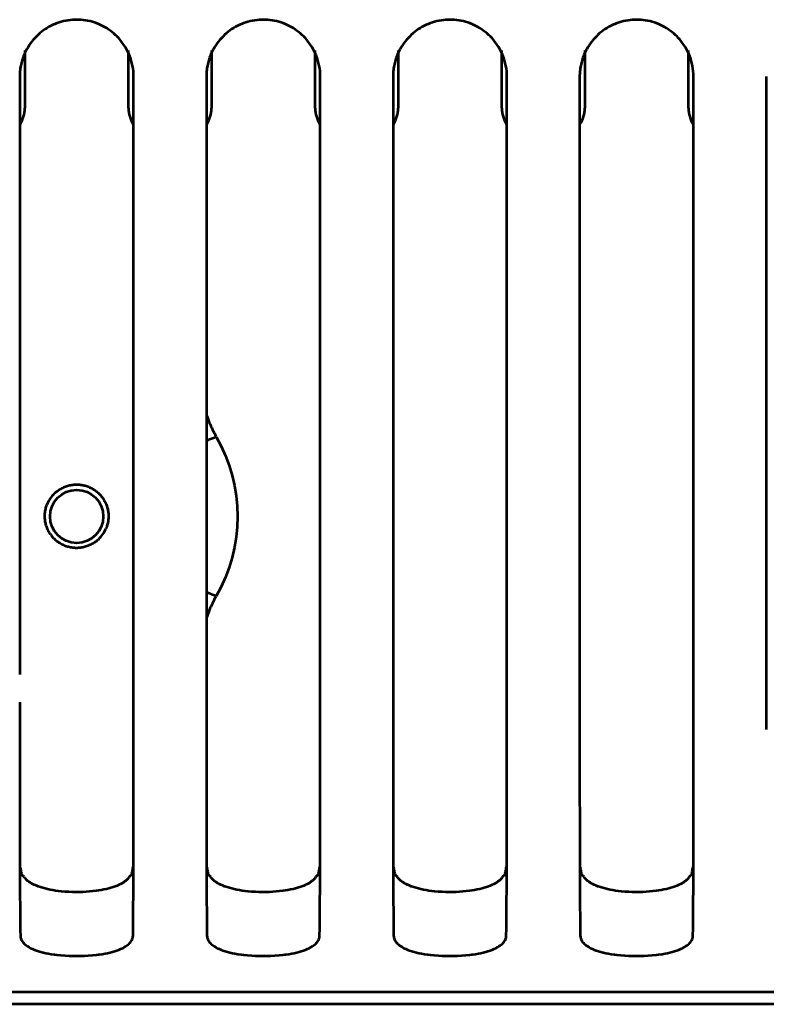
# Model space of a CAD drawing. Header units: millimetres. Extents: x 0 to 820, y 0 to 1200.
# Tile 32 of 81: x 183 to 213, y 657 to 698. Entities that reach past the tile are written whole.
import ezdxf

# ---------------------------------------------------------------- set-up
doc = ezdxf.new("R2010")
doc.units = ezdxf.units.MM
doc.header["$MEASUREMENT"] = 0
doc.layers.add('Layer 1', color=7, linetype='Continuous', lineweight=0)

# ---------------------------------------------------------------- blocks, each defined once
blk = doc.blocks.new('Block_3')
at = {"layer": 'Layer 1', "color": 18, "lineweight": 53, "true_color": 0x010101}
for p, q in [((182.64, 695.192), (182.64, 670.513)), ((187.34, 668.255), (187.34, 695.192)), ((190.34, 695.192), (190.34, 670.513)), ((195.04, 668.255), (195.04, 695.192)), ((198.04, 695.192), (198.04, 670.513)), ((202.74, 668.255), (202.74, 695.192)), ((205.74, 695.192), (205.74, 670.513)), ((210.44, 668.255), (210.44, 695.192)), ((213.44, 695.192), (213.44, 670.513)), ((190.34, 670.513), (190.34, 669.378)), ((198.04, 670.513), (198.04, 669.378)), ((205.74, 670.513), (205.74, 669.378)), ((213.44, 670.513), (213.44, 669.378)), ((182.64, 669.378), (182.64, 668.255)), ((190.34, 669.378), (190.34, 668.255)), ((198.04, 669.378), (198.04, 668.255)), ((205.74, 669.378), (205.74, 668.255)), ((213.44, 669.378), (213.44, 668.255)), ((182.646, 662.246), (182.646, 662.201)), ((182.646, 662.232), (182.646, 662.189)), ((187.258, 662.304), (187.248, 662.247)), ((187.333, 662.201), (187.333, 662.246)), ((187.333, 662.189), (187.333, 662.232)), ((190.346, 662.246), (190.346, 662.201)), ((190.346, 662.232), (190.346, 662.189)), ((194.958, 662.304), (194.948, 662.247)), ((195.033, 662.201), (195.033, 662.246)), ((195.033, 662.189), (195.033, 662.232)), ((198.046, 662.246), (198.046, 662.201)), ((198.046, 662.232), (198.046, 662.189)), ((202.658, 662.304), (202.648, 662.247)), ((202.733, 662.201), (202.733, 662.246)), ((202.733, 662.189), (202.733, 662.232)), ((205.746, 662.246), (205.746, 662.201)), ((205.746, 662.232), (205.746, 662.189)), ((210.358, 662.304), (210.348, 662.247)), ((210.433, 662.201), (210.433, 662.246)), ((210.433, 662.189), (210.433, 662.232)), ((70.99, 657.424), (276.739, 657.424))]:
    blk.add_line(p, q, dxfattribs=at)
for points in [[(187.167, 696.076), (187.131, 696.159), (187.092, 696.241), (187.049, 696.322), (187.003, 696.402), (186.953, 696.481), (186.9, 696.558), (186.844, 696.633), (186.786, 696.704), (186.724, 696.775), (186.659, 696.843), (186.592, 696.909), (186.523, 696.971), (186.452, 697.031), (186.379, 697.087), (186.305, 697.139), (186.228, 697.189), (186.149, 697.236), (186.068, 697.28), (185.985, 697.32), (185.9, 697.358), (185.814, 697.392), (185.726, 697.423), (185.637, 697.451), (185.636, 697.451), (185.546, 697.475), (185.455, 697.495), (185.363, 697.512), (185.272, 697.525), (185.179, 697.534), (185.087, 697.54), (184.995, 697.542), (184.904, 697.54), (184.812, 697.535), (184.72, 697.526), (184.627, 697.514), (184.536, 697.497), (184.444, 697.477), (184.354, 697.454), (184.354, 697.454), (184.264, 697.427), (184.176, 697.396), (184.089, 697.362), (184.004, 697.325), (183.921, 697.285), (183.84, 697.242), (183.761, 697.195), (183.684, 697.146), (183.609, 697.093), (183.536, 697.038), (183.465, 696.979), (183.395, 696.917), (183.328, 696.852), (183.263, 696.784), (183.2, 696.713), (183.143, 696.642), (183.086, 696.568), (183.033, 696.491), (182.982, 696.412), (182.935, 696.332), (182.892, 696.251), (182.852, 696.169), (182.817, 696.086)], [(194.867, 696.076), (194.831, 696.159), (194.792, 696.241), (194.749, 696.322), (194.703, 696.402), (194.653, 696.481), (194.6, 696.558), (194.544, 696.633), (194.486, 696.704), (194.424, 696.775), (194.359, 696.843), (194.292, 696.909), (194.223, 696.971), (194.152, 697.031), (194.079, 697.087), (194.005, 697.139), (193.928, 697.189), (193.849, 697.236), (193.768, 697.28), (193.685, 697.32), (193.6, 697.358), (193.514, 697.392), (193.426, 697.423), (193.337, 697.451), (193.336, 697.451), (193.246, 697.475), (193.155, 697.495), (193.063, 697.512), (192.971, 697.525), (192.879, 697.534), (192.787, 697.54), (192.695, 697.542), (192.604, 697.54), (192.512, 697.535), (192.42, 697.526), (192.327, 697.514), (192.236, 697.497), (192.144, 697.477), (192.054, 697.454), (192.054, 697.454), (191.964, 697.427), (191.876, 697.396), (191.789, 697.362), (191.704, 697.325), (191.621, 697.285), (191.54, 697.242), (191.461, 697.195), (191.384, 697.146), (191.309, 697.093), (191.236, 697.038), (191.165, 696.979), (191.095, 696.917), (191.028, 696.852), (190.963, 696.784), (190.9, 696.713), (190.843, 696.642), (190.786, 696.568), (190.733, 696.491), (190.682, 696.412), (190.635, 696.332), (190.592, 696.251), (190.552, 696.169), (190.517, 696.086)], [(202.567, 696.076), (202.532, 696.159), (202.492, 696.241), (202.449, 696.322), (202.403, 696.402), (202.353, 696.481), (202.3, 696.558), (202.244, 696.633), (202.186, 696.704), (202.124, 696.775), (202.06, 696.843), (201.992, 696.909), (201.923, 696.971), (201.852, 697.031), (201.779, 697.087), (201.705, 697.139), (201.628, 697.189), (201.549, 697.236), (201.468, 697.28), (201.385, 697.32), (201.3, 697.358), (201.214, 697.392), (201.126, 697.423), (201.037, 697.451), (201.036, 697.451), (200.946, 697.475), (200.855, 697.495), (200.763, 697.512), (200.671, 697.525), (200.579, 697.534), (200.487, 697.54), (200.395, 697.542), (200.304, 697.54), (200.212, 697.535), (200.12, 697.526), (200.027, 697.514), (199.936, 697.497), (199.844, 697.477), (199.754, 697.454), (199.754, 697.454), (199.664, 697.427), (199.576, 697.396), (199.49, 697.362), (199.404, 697.325), (199.321, 697.285), (199.24, 697.242), (199.161, 697.195), (199.084, 697.146), (199.009, 697.093), (198.936, 697.038), (198.865, 696.979), (198.795, 696.917), (198.728, 696.852), (198.663, 696.784), (198.601, 696.713), (198.543, 696.642), (198.486, 696.568), (198.433, 696.491), (198.382, 696.412), (198.335, 696.332), (198.292, 696.251), (198.252, 696.169), (198.216, 696.086)], [(210.267, 696.076), (210.231, 696.159), (210.192, 696.241), (210.149, 696.322), (210.103, 696.402), (210.053, 696.481), (210, 696.558), (209.944, 696.633), (209.886, 696.704), (209.824, 696.775), (209.759, 696.843), (209.692, 696.909), (209.623, 696.971), (209.552, 697.031), (209.479, 697.087), (209.405, 697.139), (209.328, 697.189), (209.249, 697.236), (209.168, 697.28), (209.085, 697.32), (209, 697.358), (208.914, 697.392), (208.826, 697.423), (208.737, 697.451), (208.736, 697.451), (208.646, 697.475), (208.555, 697.495), (208.463, 697.512), (208.372, 697.525), (208.28, 697.534), (208.187, 697.54), (208.095, 697.542), (208.004, 697.54), (207.912, 697.535), (207.82, 697.526), (207.727, 697.514), (207.636, 697.497), (207.544, 697.477), (207.454, 697.454), (207.454, 697.454), (207.364, 697.427), (207.276, 697.396), (207.189, 697.362), (207.104, 697.325), (207.022, 697.285), (206.94, 697.242), (206.861, 697.195), (206.784, 697.146), (206.709, 697.093), (206.636, 697.038), (206.565, 696.979), (206.495, 696.917), (206.428, 696.852), (206.363, 696.784), (206.301, 696.713), (206.243, 696.642), (206.186, 696.568), (206.133, 696.491), (206.082, 696.412), (206.036, 696.332), (205.992, 696.251), (205.952, 696.169), (205.917, 696.086)], [(182.816, 696.086), (182.796, 696.034), (182.776, 695.98), (182.757, 695.926), (182.74, 695.871), (182.724, 695.816), (182.71, 695.759), (182.696, 695.703), (182.685, 695.648), (182.674, 695.591), (182.665, 695.534), (182.657, 695.477), (182.651, 695.419), (182.646, 695.362), (182.643, 695.305), (182.64, 695.248), (182.64, 695.192)], [(190.517, 696.086), (190.496, 696.034), (190.476, 695.98), (190.457, 695.926), (190.44, 695.871), (190.424, 695.816), (190.41, 695.759), (190.396, 695.703), (190.385, 695.648), (190.374, 695.591), (190.365, 695.534), (190.357, 695.477), (190.351, 695.419), (190.346, 695.362), (190.343, 695.305), (190.34, 695.248), (190.34, 695.192)], [(198.216, 696.086), (198.196, 696.034), (198.176, 695.98), (198.158, 695.926), (198.14, 695.871), (198.124, 695.816), (198.11, 695.759), (198.096, 695.703), (198.085, 695.648), (198.074, 695.591), (198.065, 695.534), (198.057, 695.477), (198.051, 695.419), (198.046, 695.362), (198.043, 695.305), (198.04, 695.248), (198.04, 695.192)], [(205.916, 696.086), (205.896, 696.034), (205.876, 695.98), (205.858, 695.926), (205.84, 695.871), (205.824, 695.816), (205.81, 695.759), (205.796, 695.703), (205.785, 695.648), (205.774, 695.591), (205.765, 695.534), (205.757, 695.477), (205.751, 695.419), (205.746, 695.362), (205.743, 695.305), (205.74, 695.248), (205.74, 695.192)], [(184.068, 677.984), (184.097, 678.012), (184.128, 678.039), (184.16, 678.065), (184.193, 678.091), (184.227, 678.116), (184.263, 678.14), (184.3, 678.163), (184.338, 678.185), (184.376, 678.206), (184.416, 678.226), (184.457, 678.244), (184.489, 678.258), (184.53, 678.275), (184.572, 678.29), (184.614, 678.303), (184.657, 678.316), (184.699, 678.327), (184.742, 678.336), (184.784, 678.344), (184.826, 678.35), (184.868, 678.355), (184.909, 678.359), (184.949, 678.361), (184.99, 678.361)], [(184.99, 678.362), (185.032, 678.361), (185.074, 678.359), (185.117, 678.355), (185.16, 678.35), (185.203, 678.344), (185.245, 678.336), (185.253, 678.335), (185.295, 678.325), (185.337, 678.315), (185.379, 678.302), (185.42, 678.289), (185.46, 678.274), (185.499, 678.259)], [(185.499, 678.259), (185.538, 678.242), (185.576, 678.223), (185.614, 678.204), (185.651, 678.183), (185.688, 678.16), (185.725, 678.136), (185.758, 678.113), (185.793, 678.087), (185.826, 678.06), (185.859, 678.033), (185.89, 678.004), (185.921, 677.974)], [(185.921, 677.974), (185.949, 677.945), (185.976, 677.915), (186.002, 677.883), (186.028, 677.85), (186.053, 677.816), (186.077, 677.781), (186.1, 677.744), (186.123, 677.706), (186.144, 677.668), (186.164, 677.628), (186.183, 677.588), (186.2, 677.547), (186.202, 677.543), (186.218, 677.501), (186.233, 677.459), (186.246, 677.417), (186.258, 677.375), (186.269, 677.332), (186.278, 677.29), (186.286, 677.248), (186.292, 677.206), (186.297, 677.164), (186.3, 677.123), (186.302, 677.082), (186.303, 677.042)], [(183.677, 677.042), (183.677, 677.084), (183.679, 677.127), (183.682, 677.169), (183.687, 677.212), (183.693, 677.255), (183.701, 677.298), (183.703, 677.307), (183.712, 677.349), (183.722, 677.391), (183.734, 677.433), (183.747, 677.473), (183.762, 677.513), (183.777, 677.553)], [(183.908, 676.306), (183.885, 676.34), (183.863, 676.376), (183.842, 676.412), (183.822, 676.45), (183.804, 676.489), (183.786, 676.528), (183.769, 676.569), (183.754, 676.61), (183.74, 676.651), (183.737, 676.662), (183.724, 676.704), (183.713, 676.747), (183.704, 676.789), (183.696, 676.832), (183.689, 676.875), (183.684, 676.917), (183.68, 676.959), (183.678, 677.001), (183.677, 677.042)], [(186.302, 677.042), (186.301, 677), (186.299, 676.957), (186.295, 676.915), (186.29, 676.872), (186.284, 676.829), (186.276, 676.787), (186.274, 676.78), (186.264, 676.737), (186.253, 676.695), (186.241, 676.654), (186.228, 676.613), (186.213, 676.573), (186.197, 676.534)], [(184.492, 675.835), (184.453, 675.852), (184.414, 675.87), (184.376, 675.889), (184.339, 675.91), (184.302, 675.932), (184.265, 675.955), (184.237, 675.975), (184.201, 676), (184.167, 676.027), (184.134, 676.054), (184.102, 676.083), (184.072, 676.111)], [(184.99, 675.737), (184.947, 675.738), (184.905, 675.74), (184.862, 675.744), (184.82, 675.749), (184.777, 675.755), (184.734, 675.763), (184.696, 675.771), (184.654, 675.781), (184.613, 675.793), (184.572, 675.806), (184.531, 675.82), (184.492, 675.835)], [(185.902, 676.106), (185.873, 676.079), (185.842, 676.052), (185.81, 676.026), (185.776, 676), (185.741, 675.976), (185.706, 675.952), (185.669, 675.929), (185.631, 675.908), (185.592, 675.887), (185.552, 675.867), (185.511, 675.849), (185.491, 675.84), (185.449, 675.824), (185.407, 675.809), (185.365, 675.795), (185.323, 675.783), (185.28, 675.772), (185.238, 675.763), (185.196, 675.755), (185.154, 675.749), (185.112, 675.744), (185.071, 675.74), (185.03, 675.738), (184.99, 675.737)], [(182.64, 668.255), (182.64, 667.894), (182.64, 667.404), (182.64, 666.915), (182.64, 666.786), (182.64, 666.297), (182.64, 665.807), (182.64, 665.317), (182.641, 664.827), (182.641, 664.338), (182.642, 663.848), (182.643, 663.358)], [(187.336, 663.358), (187.337, 663.483), (187.337, 663.973), (187.338, 664.462), (187.338, 664.827), (187.339, 665.317), (187.339, 665.807), (187.339, 666.297), (187.339, 666.786), (187.339, 667.276), (187.339, 667.765), (187.339, 668.255)], [(190.34, 668.255), (190.34, 667.894), (190.34, 667.404), (190.34, 666.915), (190.34, 666.786), (190.34, 666.297), (190.34, 665.807), (190.34, 665.317), (190.341, 664.827), (190.341, 664.338), (190.342, 663.848), (190.343, 663.358)], [(195.036, 663.358), (195.037, 663.483), (195.037, 663.973), (195.038, 664.462), (195.038, 664.827), (195.039, 665.317), (195.039, 665.807), (195.039, 666.297), (195.039, 666.786), (195.039, 667.276), (195.039, 667.765), (195.039, 668.255)], [(198.04, 668.255), (198.04, 667.894), (198.04, 667.404), (198.04, 666.915), (198.04, 666.786), (198.04, 666.297), (198.04, 665.807), (198.04, 665.317), (198.041, 664.827), (198.041, 664.338), (198.042, 663.848), (198.043, 663.358)], [(202.736, 663.358), (202.737, 663.483), (202.737, 663.973), (202.738, 664.462), (202.738, 664.827), (202.739, 665.317), (202.739, 665.807), (202.739, 666.297), (202.739, 666.786), (202.739, 667.276), (202.739, 667.765), (202.739, 668.255)], [(205.74, 668.255), (205.74, 667.894), (205.74, 667.404), (205.74, 666.915), (205.74, 666.786), (205.74, 666.297), (205.74, 665.807), (205.74, 665.317), (205.741, 664.827), (205.741, 664.338), (205.742, 663.848), (205.743, 663.358)], [(210.436, 663.358), (210.437, 663.483), (210.437, 663.973), (210.438, 664.462), (210.438, 664.827), (210.439, 665.317), (210.439, 665.807), (210.439, 666.297), (210.439, 666.786), (210.439, 667.276), (210.439, 667.765), (210.439, 668.255)], [(182.643, 663.358), (182.643, 663.292), (182.643, 663.18), (182.644, 663.067), (182.644, 663.02), (182.644, 662.908), (182.644, 662.795), (182.645, 662.683), (182.645, 662.57), (182.645, 662.457), (182.646, 662.345), (182.646, 662.232)], [(187.333, 662.232), (187.333, 662.279), (187.334, 662.391), (187.334, 662.504), (187.334, 662.57), (187.334, 662.683), (187.335, 662.795), (187.335, 662.908), (187.335, 663.021), (187.336, 663.133), (187.336, 663.246), (187.336, 663.358)], [(190.343, 663.358), (190.343, 663.292), (190.343, 663.18), (190.344, 663.067), (190.344, 663.02), (190.344, 662.908), (190.344, 662.795), (190.345, 662.683), (190.345, 662.57), (190.345, 662.457), (190.346, 662.345), (190.346, 662.232)], [(195.033, 662.232), (195.033, 662.279), (195.034, 662.391), (195.034, 662.504), (195.034, 662.57), (195.034, 662.683), (195.035, 662.795), (195.035, 662.908), (195.035, 663.021), (195.036, 663.133), (195.036, 663.246), (195.036, 663.358)], [(198.043, 663.358), (198.043, 663.292), (198.043, 663.18), (198.044, 663.067), (198.044, 663.02), (198.044, 662.908), (198.044, 662.795), (198.045, 662.683), (198.045, 662.57), (198.045, 662.457), (198.046, 662.345), (198.046, 662.232)], [(202.733, 662.232), (202.733, 662.279), (202.734, 662.391), (202.734, 662.504), (202.734, 662.57), (202.734, 662.683), (202.735, 662.795), (202.735, 662.908), (202.735, 663.021), (202.736, 663.133), (202.736, 663.246), (202.736, 663.358)], [(205.743, 663.358), (205.743, 663.292), (205.743, 663.18), (205.744, 663.067), (205.744, 663.02), (205.744, 662.908), (205.744, 662.795), (205.745, 662.683), (205.745, 662.57), (205.745, 662.457), (205.746, 662.345), (205.746, 662.232)], [(210.433, 662.232), (210.433, 662.279), (210.434, 662.391), (210.434, 662.504), (210.434, 662.57), (210.434, 662.683), (210.435, 662.795), (210.435, 662.908), (210.435, 663.021), (210.436, 663.133), (210.436, 663.246), (210.436, 663.358)], [(182.731, 662.246), (182.726, 662.275), (182.721, 662.304), (182.716, 662.333), (182.711, 662.362), (182.706, 662.39), (182.701, 662.419), (182.696, 662.448), (182.691, 662.477), (182.686, 662.506), (182.68, 662.534)], [(187.309, 662.592), (187.304, 662.563), (187.299, 662.534), (187.294, 662.506), (187.288, 662.477), (187.283, 662.448), (187.278, 662.419), (187.273, 662.391), (187.268, 662.362), (187.263, 662.333), (187.258, 662.304)], [(190.431, 662.246), (190.426, 662.275), (190.421, 662.304), (190.416, 662.333), (190.411, 662.362), (190.406, 662.39), (190.401, 662.419), (190.396, 662.448), (190.391, 662.477), (190.386, 662.506), (190.38, 662.534)], [(195.009, 662.592), (195.004, 662.563), (194.999, 662.534), (194.994, 662.506), (194.988, 662.477), (194.983, 662.448), (194.978, 662.419), (194.973, 662.391), (194.968, 662.362), (194.963, 662.333), (194.958, 662.304)], [(198.131, 662.246), (198.126, 662.275), (198.121, 662.304), (198.116, 662.333), (198.111, 662.362), (198.106, 662.39), (198.101, 662.419), (198.096, 662.448), (198.091, 662.477), (198.086, 662.506), (198.08, 662.534)], [(202.709, 662.592), (202.704, 662.563), (202.699, 662.534), (202.694, 662.506), (202.688, 662.477), (202.683, 662.448), (202.678, 662.419), (202.673, 662.391), (202.668, 662.362), (202.663, 662.333), (202.658, 662.304)], [(205.831, 662.246), (205.826, 662.275), (205.821, 662.304), (205.816, 662.333), (205.811, 662.362), (205.806, 662.39), (205.801, 662.419), (205.796, 662.448), (205.791, 662.477), (205.786, 662.506), (205.78, 662.534)], [(210.409, 662.592), (210.404, 662.563), (210.399, 662.534), (210.394, 662.506), (210.388, 662.477), (210.383, 662.448), (210.378, 662.419), (210.373, 662.391), (210.368, 662.362), (210.363, 662.333), (210.358, 662.304)], [(182.646, 662.189), (182.646, 662.166), (182.646, 662.144), (182.647, 662.121), (182.647, 662.099), (182.647, 662.076), (182.647, 662.054), (182.647, 662.031), (182.647, 662.009), (182.647, 661.986), (182.647, 661.964)], [(182.647, 661.964), (182.648, 661.787), (182.649, 661.564), (182.65, 661.341), (182.651, 661.294), (182.652, 661.071), (182.654, 660.847), (182.655, 660.624), (182.658, 660.401), (182.66, 660.178), (182.662, 659.954), (182.666, 659.731)], [(182.798, 662.202), (182.795, 662.203), (182.787, 662.206), (182.78, 662.209), (182.772, 662.212), (182.765, 662.216), (182.758, 662.219), (182.75, 662.224), (182.747, 662.226), (182.741, 662.231), (182.736, 662.236), (182.733, 662.241), (182.732, 662.246)], [(186.802, 661.871), (186.73, 661.835), (186.654, 661.801), (186.575, 661.769), (186.493, 661.74), (186.406, 661.711), (186.314, 661.685), (186.218, 661.661), (186.115, 661.639), (186.006, 661.618), (185.889, 661.599), (185.799, 661.587), (185.662, 661.57), (185.525, 661.557), (185.385, 661.547), (185.244, 661.54), (185.101, 661.535), (184.957, 661.535), (184.811, 661.537), (184.664, 661.543), (184.516, 661.552), (184.516, 661.552), (184.499, 661.553), (184.364, 661.564), (184.238, 661.578), (184.12, 661.594), (184.007, 661.612), (183.898, 661.632), (183.793, 661.655), (183.691, 661.68), (183.591, 661.709), (183.494, 661.739), (183.399, 661.773), (183.395, 661.774), (183.314, 661.806), (183.242, 661.836), (183.178, 661.867), (183.12, 661.898), (183.067, 661.929), (183.02, 661.96), (182.977, 661.993), (182.938, 662.025), (182.903, 662.059), (182.872, 662.093), (182.844, 662.128), (182.82, 662.164), (182.798, 662.202)], [(187.033, 662.022), (187.011, 662.004), (186.99, 661.987), (186.968, 661.971), (186.945, 661.955), (186.922, 661.94), (186.898, 661.925), (186.875, 661.91), (186.851, 661.897), (186.827, 661.883), (186.802, 661.871)], [(187.181, 662.202), (187.17, 662.181), (187.157, 662.162), (187.144, 662.142), (187.13, 662.124), (187.115, 662.105), (187.1, 662.088), (187.084, 662.07), (187.067, 662.053), (187.05, 662.037), (187.033, 662.022)], [(187.2, 662.209), (187.199, 662.208), (187.197, 662.208), (187.195, 662.207), (187.193, 662.206), (187.191, 662.206), (187.191, 662.205), (187.189, 662.205), (187.187, 662.204), (187.185, 662.203), (187.183, 662.202), (187.181, 662.202)], [(187.248, 662.246), (187.246, 662.242), (187.243, 662.237), (187.239, 662.232), (187.234, 662.228), (187.233, 662.227), (187.228, 662.223), (187.222, 662.22), (187.217, 662.217), (187.211, 662.214), (187.206, 662.212), (187.2, 662.209)], [(187.314, 659.731), (187.314, 659.776), (187.317, 659.999), (187.32, 660.222), (187.322, 660.401), (187.323, 660.624), (187.326, 660.848), (187.327, 661.071), (187.328, 661.294), (187.33, 661.517), (187.331, 661.74), (187.332, 661.964)], [(187.332, 661.964), (187.332, 661.986), (187.332, 662.009), (187.332, 662.031), (187.332, 662.054), (187.332, 662.076), (187.333, 662.099), (187.333, 662.122), (187.333, 662.144), (187.333, 662.166), (187.333, 662.189)], [(190.346, 662.189), (190.346, 662.166), (190.346, 662.144), (190.347, 662.121), (190.347, 662.099), (190.347, 662.076), (190.347, 662.054), (190.347, 662.031), (190.347, 662.009), (190.347, 661.986), (190.347, 661.964)], [(190.347, 661.964), (190.348, 661.787), (190.349, 661.564), (190.35, 661.341), (190.351, 661.294), (190.352, 661.071), (190.354, 660.847), (190.355, 660.624), (190.358, 660.401), (190.36, 660.178), (190.362, 659.954), (190.366, 659.731)], [(190.498, 662.202), (190.495, 662.203), (190.487, 662.206), (190.479, 662.209), (190.472, 662.212), (190.465, 662.216), (190.458, 662.219), (190.45, 662.224), (190.447, 662.226), (190.441, 662.231), (190.436, 662.236), (190.433, 662.241), (190.432, 662.246)], [(194.502, 661.871), (194.43, 661.835), (194.355, 661.801), (194.276, 661.769), (194.193, 661.74), (194.106, 661.711), (194.014, 661.685), (193.918, 661.661), (193.815, 661.639), (193.706, 661.618), (193.589, 661.599), (193.499, 661.587), (193.363, 661.57), (193.225, 661.557), (193.085, 661.547), (192.944, 661.54), (192.801, 661.535), (192.657, 661.535), (192.511, 661.537), (192.364, 661.543), (192.216, 661.552), (192.216, 661.552), (192.199, 661.553), (192.064, 661.564), (191.938, 661.578), (191.82, 661.594), (191.707, 661.612), (191.598, 661.632), (191.493, 661.655), (191.391, 661.68), (191.291, 661.709), (191.194, 661.739), (191.099, 661.773), (191.095, 661.774), (191.014, 661.806), (190.942, 661.836), (190.878, 661.867), (190.82, 661.898), (190.767, 661.929), (190.72, 661.96), (190.677, 661.993), (190.638, 662.025), (190.603, 662.059), (190.572, 662.093), (190.545, 662.128), (190.52, 662.164), (190.498, 662.202)], [(194.733, 662.022), (194.711, 662.004), (194.69, 661.987), (194.668, 661.971), (194.645, 661.955), (194.622, 661.94), (194.599, 661.925), (194.575, 661.91), (194.551, 661.897), (194.527, 661.883), (194.502, 661.871)], [(194.881, 662.202), (194.87, 662.181), (194.857, 662.162), (194.844, 662.142), (194.83, 662.124), (194.815, 662.105), (194.8, 662.088), (194.784, 662.07), (194.767, 662.053), (194.75, 662.037), (194.732, 662.022)], [(194.9, 662.209), (194.899, 662.208), (194.897, 662.208), (194.895, 662.207), (194.893, 662.206), (194.891, 662.206), (194.891, 662.205), (194.889, 662.205), (194.887, 662.204), (194.885, 662.203), (194.883, 662.202), (194.881, 662.202)], [(194.948, 662.246), (194.946, 662.242), (194.943, 662.237), (194.939, 662.232), (194.934, 662.228), (194.933, 662.227), (194.928, 662.223), (194.922, 662.22), (194.917, 662.217), (194.911, 662.214), (194.906, 662.212), (194.9, 662.209)], [(195.014, 659.731), (195.014, 659.776), (195.017, 659.999), (195.02, 660.222), (195.022, 660.401), (195.024, 660.624), (195.026, 660.848), (195.027, 661.071), (195.028, 661.294), (195.03, 661.517), (195.031, 661.74), (195.032, 661.964)], [(195.032, 661.964), (195.032, 661.986), (195.032, 662.009), (195.032, 662.031), (195.032, 662.054), (195.032, 662.076), (195.033, 662.099), (195.033, 662.122), (195.033, 662.144), (195.033, 662.166), (195.033, 662.189)], [(198.046, 662.189), (198.046, 662.166), (198.046, 662.144), (198.047, 662.121), (198.047, 662.099), (198.047, 662.076), (198.047, 662.054), (198.047, 662.031), (198.047, 662.009), (198.047, 661.986), (198.047, 661.964)], [(198.047, 661.964), (198.048, 661.787), (198.049, 661.564), (198.05, 661.341), (198.051, 661.294), (198.052, 661.071), (198.054, 660.847), (198.055, 660.624), (198.058, 660.401), (198.06, 660.178), (198.062, 659.954), (198.066, 659.731)], [(198.198, 662.202), (198.195, 662.203), (198.187, 662.206), (198.18, 662.209), (198.172, 662.212), (198.165, 662.216), (198.158, 662.219), (198.15, 662.224), (198.147, 662.226), (198.141, 662.231), (198.136, 662.236), (198.133, 662.241), (198.132, 662.246)], [(202.202, 661.871), (202.13, 661.835), (202.054, 661.801), (201.975, 661.769), (201.893, 661.74), (201.806, 661.711), (201.714, 661.685), (201.618, 661.661), (201.515, 661.639), (201.406, 661.618), (201.289, 661.599), (201.199, 661.587), (201.062, 661.57), (200.925, 661.557), (200.785, 661.547), (200.644, 661.54), (200.501, 661.535), (200.357, 661.535), (200.211, 661.537), (200.064, 661.543), (199.916, 661.552), (199.916, 661.552), (199.899, 661.553), (199.764, 661.564), (199.638, 661.578), (199.52, 661.594), (199.407, 661.612), (199.298, 661.632), (199.193, 661.655), (199.091, 661.68), (198.991, 661.709), (198.894, 661.739), (198.799, 661.773), (198.795, 661.774), (198.714, 661.806), (198.642, 661.836), (198.578, 661.867), (198.52, 661.898), (198.467, 661.929), (198.42, 661.96), (198.377, 661.993), (198.338, 662.025), (198.303, 662.059), (198.272, 662.093), (198.244, 662.128), (198.22, 662.164), (198.198, 662.202)], [(202.433, 662.022), (202.411, 662.004), (202.39, 661.987), (202.368, 661.971), (202.345, 661.955), (202.322, 661.94), (202.299, 661.925), (202.275, 661.91), (202.251, 661.897), (202.227, 661.883), (202.202, 661.871)], [(202.581, 662.202), (202.57, 662.181), (202.557, 662.162), (202.544, 662.142), (202.53, 662.124), (202.515, 662.105), (202.5, 662.088), (202.484, 662.07), (202.467, 662.053), (202.45, 662.037), (202.432, 662.022)], [(202.6, 662.209), (202.599, 662.208), (202.597, 662.208), (202.595, 662.207), (202.593, 662.206), (202.591, 662.206), (202.591, 662.205), (202.589, 662.205), (202.587, 662.204), (202.585, 662.203), (202.583, 662.202), (202.581, 662.202)], [(202.648, 662.246), (202.646, 662.242), (202.643, 662.237), (202.639, 662.232), (202.634, 662.228), (202.633, 662.227), (202.628, 662.223), (202.622, 662.22), (202.617, 662.217), (202.611, 662.214), (202.606, 662.212), (202.6, 662.209)], [(202.714, 659.731), (202.714, 659.776), (202.717, 659.999), (202.72, 660.222), (202.721, 660.401), (202.724, 660.624), (202.725, 660.848), (202.727, 661.071), (202.728, 661.294), (202.73, 661.517), (202.731, 661.74), (202.732, 661.964)], [(202.732, 661.964), (202.732, 661.986), (202.732, 662.009), (202.732, 662.031), (202.732, 662.054), (202.732, 662.076), (202.733, 662.099), (202.733, 662.122), (202.733, 662.144), (202.733, 662.166), (202.733, 662.189)], [(205.746, 662.189), (205.746, 662.166), (205.746, 662.144), (205.747, 662.121), (205.747, 662.099), (205.747, 662.076), (205.747, 662.054), (205.747, 662.031), (205.747, 662.009), (205.747, 661.986), (205.747, 661.964)], [(205.747, 661.964), (205.748, 661.787), (205.749, 661.564), (205.751, 661.341), (205.751, 661.294), (205.752, 661.071), (205.754, 660.847), (205.755, 660.624), (205.758, 660.401), (205.76, 660.178), (205.763, 659.954), (205.766, 659.731)], [(205.898, 662.202), (205.895, 662.203), (205.887, 662.206), (205.88, 662.209), (205.872, 662.212), (205.865, 662.216), (205.857, 662.219), (205.85, 662.224), (205.847, 662.226), (205.841, 662.231), (205.836, 662.236), (205.833, 662.241), (205.832, 662.246)], [(209.902, 661.871), (209.83, 661.835), (209.755, 661.801), (209.675, 661.769), (209.593, 661.74), (209.506, 661.711), (209.414, 661.685), (209.318, 661.661), (209.215, 661.639), (209.106, 661.618), (208.989, 661.599), (208.899, 661.587), (208.762, 661.57), (208.625, 661.557), (208.485, 661.547), (208.344, 661.54), (208.201, 661.535), (208.057, 661.535), (207.911, 661.537), (207.764, 661.543), (207.616, 661.552), (207.616, 661.552), (207.599, 661.553), (207.464, 661.564), (207.338, 661.578), (207.22, 661.594), (207.107, 661.612), (206.998, 661.632), (206.893, 661.655), (206.791, 661.68), (206.691, 661.709), (206.594, 661.739), (206.499, 661.773), (206.495, 661.774), (206.414, 661.806), (206.342, 661.836), (206.278, 661.867), (206.22, 661.898), (206.167, 661.929), (206.12, 661.96), (206.077, 661.993), (206.038, 662.025), (206.003, 662.059), (205.972, 662.093), (205.944, 662.128), (205.92, 662.164), (205.898, 662.202)], [(210.133, 662.022), (210.111, 662.004), (210.09, 661.987), (210.068, 661.971), (210.045, 661.955), (210.022, 661.94), (209.999, 661.925), (209.975, 661.91), (209.951, 661.897), (209.927, 661.883), (209.902, 661.871)], [(210.281, 662.202), (210.27, 662.181), (210.257, 662.162), (210.244, 662.142), (210.23, 662.124), (210.215, 662.105), (210.2, 662.088), (210.184, 662.07), (210.167, 662.053), (210.15, 662.037), (210.133, 662.022)], [(210.3, 662.209), (210.299, 662.208), (210.297, 662.208), (210.295, 662.207), (210.293, 662.206), (210.291, 662.206), (210.291, 662.205), (210.289, 662.205), (210.287, 662.204), (210.285, 662.203), (210.283, 662.202), (210.281, 662.202)], [(210.348, 662.246), (210.346, 662.242), (210.343, 662.237), (210.339, 662.232), (210.334, 662.228), (210.333, 662.227), (210.328, 662.223), (210.322, 662.22), (210.317, 662.217), (210.311, 662.214), (210.306, 662.212), (210.3, 662.209)], [(210.414, 659.731), (210.414, 659.776), (210.417, 659.999), (210.42, 660.222), (210.421, 660.401), (210.424, 660.624), (210.425, 660.848), (210.427, 661.071), (210.428, 661.294), (210.43, 661.517), (210.431, 661.74), (210.432, 661.964)], [(210.432, 661.964), (210.432, 661.986), (210.432, 662.009), (210.432, 662.031), (210.432, 662.054), (210.432, 662.076), (210.433, 662.099), (210.433, 662.122), (210.433, 662.144), (210.433, 662.166), (210.433, 662.189)], [(182.666, 659.731), (182.668, 659.693), (182.674, 659.657), (182.684, 659.62), (182.697, 659.584), (182.715, 659.549), (182.736, 659.513), (182.762, 659.478), (182.792, 659.443), (182.828, 659.407), (182.868, 659.372), (182.914, 659.336), (182.967, 659.301), (183.026, 659.265), (183.092, 659.23), (183.164, 659.195), (183.244, 659.161), (183.326, 659.129), (183.421, 659.096), (183.517, 659.067), (183.613, 659.041), (183.713, 659.018), (183.819, 658.998), (183.934, 658.979), (184.066, 658.961), (184.082, 658.959), (184.172, 658.948), (184.342, 658.931), (184.51, 658.918), (184.674, 658.908), (184.834, 658.902), (184.99, 658.901), (185.145, 658.902), (185.306, 658.908), (185.47, 658.918), (185.638, 658.931), (185.808, 658.948), (185.897, 658.959), (185.913, 658.961), (186.046, 658.979), (186.161, 658.998), (186.266, 659.018), (186.366, 659.041), (186.463, 659.067), (186.558, 659.096), (186.653, 659.129), (186.735, 659.161), (186.815, 659.195), (186.888, 659.23), (186.953, 659.265), (187.012, 659.301), (187.065, 659.336), (187.111, 659.372), (187.152, 659.407), (187.187, 659.442), (187.217, 659.478), (187.243, 659.513), (187.265, 659.549), (187.282, 659.584), (187.295, 659.62), (187.305, 659.657), (187.311, 659.693), (187.314, 659.731)], [(190.366, 659.731), (190.368, 659.693), (190.374, 659.657), (190.384, 659.62), (190.397, 659.584), (190.415, 659.549), (190.436, 659.513), (190.462, 659.478), (190.492, 659.443), (190.528, 659.407), (190.568, 659.372), (190.614, 659.336), (190.667, 659.301), (190.726, 659.265), (190.792, 659.23), (190.864, 659.195), (190.944, 659.161), (191.026, 659.129), (191.121, 659.096), (191.217, 659.067), (191.313, 659.041), (191.413, 659.018), (191.519, 658.998), (191.634, 658.979), (191.766, 658.961), (191.782, 658.959), (191.872, 658.948), (192.042, 658.931), (192.21, 658.918), (192.374, 658.908), (192.534, 658.902), (192.69, 658.901), (192.845, 658.902), (193.006, 658.908), (193.17, 658.918), (193.338, 658.931), (193.508, 658.948), (193.597, 658.959), (193.613, 658.961), (193.746, 658.979), (193.861, 658.998), (193.966, 659.018), (194.066, 659.041), (194.163, 659.067), (194.258, 659.096), (194.353, 659.129), (194.435, 659.161), (194.515, 659.195), (194.588, 659.23), (194.653, 659.265), (194.712, 659.301), (194.765, 659.336), (194.811, 659.372), (194.852, 659.407), (194.887, 659.442), (194.917, 659.478), (194.943, 659.513), (194.965, 659.549), (194.982, 659.584), (194.995, 659.62), (195.005, 659.657), (195.011, 659.693), (195.014, 659.731)], [(198.066, 659.731), (198.068, 659.693), (198.074, 659.657), (198.084, 659.62), (198.097, 659.584), (198.115, 659.549), (198.136, 659.513), (198.162, 659.478), (198.192, 659.443), (198.228, 659.407), (198.268, 659.372), (198.314, 659.336), (198.367, 659.301), (198.426, 659.265), (198.492, 659.23), (198.564, 659.195), (198.644, 659.161), (198.727, 659.129), (198.821, 659.096), (198.917, 659.067), (199.013, 659.041), (199.113, 659.018), (199.219, 658.998), (199.334, 658.979), (199.466, 658.961), (199.482, 658.959), (199.572, 658.948), (199.743, 658.931), (199.91, 658.918), (200.074, 658.908), (200.234, 658.902), (200.39, 658.901), (200.545, 658.902), (200.706, 658.908), (200.87, 658.918), (201.038, 658.931), (201.208, 658.948), (201.297, 658.959), (201.313, 658.961), (201.446, 658.979), (201.561, 658.998), (201.666, 659.018), (201.766, 659.041), (201.863, 659.067), (201.958, 659.096), (202.053, 659.129), (202.135, 659.161), (202.215, 659.195), (202.288, 659.23), (202.353, 659.265), (202.412, 659.301), (202.465, 659.336), (202.511, 659.372), (202.552, 659.407), (202.587, 659.442), (202.617, 659.478), (202.643, 659.513), (202.665, 659.549), (202.682, 659.584), (202.695, 659.62), (202.705, 659.657), (202.711, 659.693), (202.714, 659.731)], [(205.766, 659.731), (205.768, 659.693), (205.774, 659.657), (205.784, 659.62), (205.797, 659.584), (205.815, 659.549), (205.836, 659.513), (205.862, 659.478), (205.892, 659.443), (205.928, 659.407), (205.968, 659.372), (206.014, 659.336), (206.067, 659.301), (206.126, 659.265), (206.191, 659.23), (206.264, 659.195), (206.344, 659.161), (206.426, 659.129), (206.521, 659.096), (206.617, 659.067), (206.713, 659.041), (206.813, 659.018), (206.919, 658.998), (207.034, 658.979), (207.166, 658.961), (207.182, 658.959), (207.272, 658.948), (207.442, 658.931), (207.61, 658.918), (207.774, 658.908), (207.934, 658.902), (208.09, 658.901), (208.246, 658.902), (208.406, 658.908), (208.57, 658.918), (208.737, 658.931), (208.909, 658.948), (208.997, 658.959), (209.013, 658.961), (209.146, 658.979), (209.261, 658.998), (209.366, 659.018), (209.466, 659.041), (209.563, 659.067), (209.658, 659.096), (209.753, 659.129), (209.835, 659.161), (209.915, 659.195), (209.988, 659.23), (210.053, 659.265), (210.112, 659.301), (210.164, 659.336), (210.211, 659.372), (210.252, 659.407), (210.287, 659.442), (210.317, 659.478), (210.343, 659.513), (210.364, 659.549), (210.382, 659.584), (210.395, 659.62), (210.405, 659.657), (210.411, 659.693), (210.414, 659.731)]]:
    blk.add_lwpolyline(points, dxfattribs=at)
for points in [[(187.296, 695.639), (187.268, 695.788), (187.224, 695.935), (187.167, 696.076)], [(194.996, 695.639), (194.968, 695.788), (194.924, 695.935), (194.867, 696.076)], [(202.696, 695.639), (202.668, 695.788), (202.624, 695.935), (202.567, 696.076)], [(210.396, 695.639), (210.368, 695.788), (210.324, 695.935), (210.267, 696.076)], [(187.34, 695.192), (187.34, 695.342), (187.325, 695.492), (187.297, 695.639)], [(195.04, 695.192), (195.04, 695.342), (195.025, 695.492), (194.997, 695.639)], [(202.74, 695.192), (202.74, 695.342), (202.725, 695.492), (202.697, 695.639)], [(210.44, 695.192), (210.44, 695.342), (210.425, 695.492), (210.397, 695.639)], [(184.068, 677.984), (184.006, 677.923), (183.95, 677.856), (183.901, 677.783)], [(183.901, 677.783), (183.852, 677.711), (183.811, 677.634), (183.777, 677.553)], [(183.908, 676.306), (183.956, 676.236), (184.011, 676.171), (184.071, 676.112)], [(185.902, 676.106), (185.965, 676.167), (186.021, 676.233), (186.071, 676.305)], [(186.071, 676.305), (186.12, 676.377), (186.162, 676.453), (186.197, 676.534)]]:
    blk.add_open_spline(points, degree=3, dxfattribs=at)
blk.add_open_spline([(186.087, 677.042), (186.087, 677.648), (185.595, 678.139), (184.99, 678.139), (184.384, 678.139), (183.893, 677.648), (183.893, 677.042), (183.893, 676.436), (184.384, 675.945), (184.99, 675.945), (185.595, 675.945), (186.087, 676.436), (186.087, 677.042)], degree=3, knots=[0, 0, 0, 0, 1, 1, 1, 2, 2, 2, 3, 3, 3, 4, 4, 4, 4], dxfattribs=at)
blk = doc.blocks.new('Block_33')
at = {"layer": 'Layer 1', "color": 18, "lineweight": 53, "true_color": 0x010101}
for p, q in [((182.85, 696.272), (182.85, 693.892)), ((187.129, 693.892), (187.129, 696.272)), ((190.55, 696.272), (190.55, 693.892)), ((194.829, 693.892), (194.829, 696.272)), ((198.25, 696.272), (198.25, 693.892)), ((202.529, 693.892), (202.529, 696.272)), ((205.95, 696.272), (205.95, 693.892)), ((210.229, 693.892), (210.229, 696.272)), ((276.74, 656.907), (70.939, 656.907))]:
    blk.add_line(p, q, dxfattribs=at)
for points in [[(190.351, 681.216), (190.369, 681.165), (190.398, 681.083), (190.429, 681.003), (190.461, 680.924), (190.493, 680.846), (190.527, 680.769), (190.562, 680.693), (190.597, 680.619), (190.634, 680.546), (190.671, 680.474), (190.71, 680.404), (190.749, 680.335)], [(190.354, 680.178), (190.394, 680.194), (190.434, 680.21), (190.473, 680.226), (190.513, 680.242), (190.553, 680.258), (190.593, 680.274), (190.633, 680.289), (190.672, 680.305), (190.712, 680.321), (190.752, 680.337)], [(190.746, 673.751), (190.706, 673.682), (190.668, 673.611), (190.63, 673.539), (190.594, 673.466), (190.559, 673.392), (190.524, 673.316), (190.49, 673.24), (190.458, 673.162), (190.426, 673.083), (190.396, 673.002), (190.367, 672.921), (190.353, 672.881)], [(190.75, 673.748), (190.711, 673.764), (190.671, 673.78), (190.632, 673.795), (190.592, 673.811), (190.553, 673.826), (190.513, 673.842), (190.474, 673.857), (190.434, 673.873), (190.395, 673.889), (190.355, 673.904)]]:
    blk.add_lwpolyline(points, dxfattribs=at)
for points in [[(182.655, 693.219), (182.782, 693.42), (182.85, 693.654), (182.85, 693.892)], [(187.129, 693.892), (187.129, 693.654), (187.197, 693.42), (187.324, 693.219)], [(190.355, 693.219), (190.482, 693.42), (190.55, 693.654), (190.55, 693.892)], [(194.829, 693.892), (194.829, 693.654), (194.897, 693.42), (195.024, 693.219)], [(198.055, 693.219), (198.182, 693.42), (198.25, 693.654), (198.25, 693.892)], [(202.529, 693.892), (202.529, 693.654), (202.597, 693.42), (202.724, 693.219)], [(205.754, 693.218), (205.882, 693.42), (205.95, 693.653), (205.95, 693.892)], [(210.229, 693.892), (210.229, 693.653), (210.297, 693.419), (210.425, 693.218)], [(190.745, 680.333), (191.912, 678.294), (191.912, 675.79), (190.745, 673.751)]]:
    blk.add_open_spline(points, degree=3, dxfattribs=at)

msp = doc.modelspace()

# ---------------------------------------------------------------- block references
at = {"layer": 'Layer 1'}
for name in ['Block_3', 'Block_33']:
    msp.add_blockref(name, (0, 0), dxfattribs=at)

doc.saveas('drawing.dxf')
